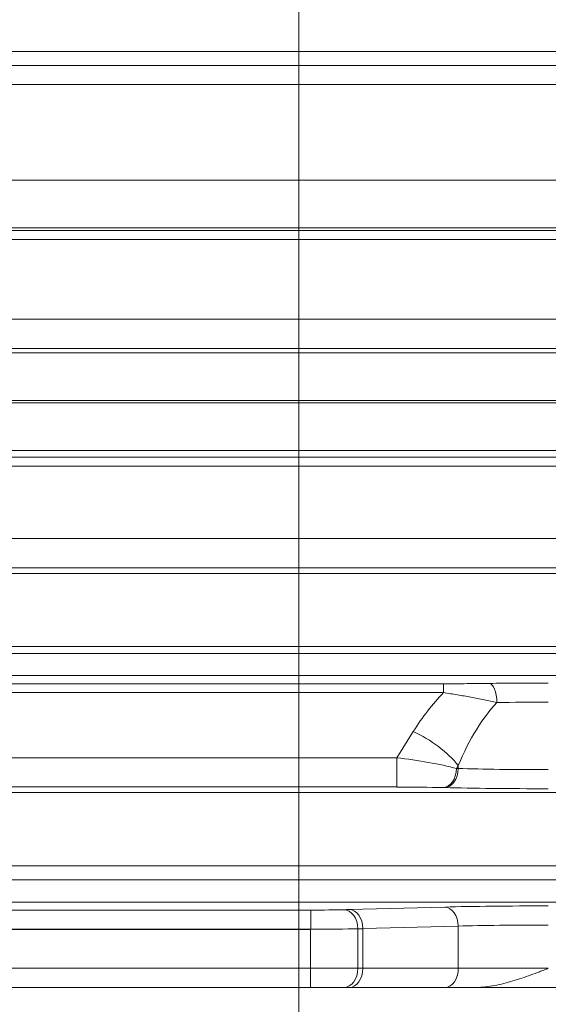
# Model space of a CAD drawing. Header units: millimetres. Extents: x 4 to 837, y 5 to 589.
# Tile 153 of 164: x 676 to 684, y 358 to 374. Entities that reach past the tile are written whole.
import ezdxf

# ---------------------------------------------------------------- set-up
doc = ezdxf.new("R2010")
doc.units = ezdxf.units.MM
doc.layers.add('1', color=7, linetype='Continuous', true_color=0xffffff)
doc.styles.add('ideas_simplex', font='simplex.shx')
doc.dimstyles.get("Standard").update_dxf_attribs({"dimtxt": 0.18, "dimasz": 0.18, "dimexe": 0.18, "dimexo": 0.0625, "dimgap": 0.09, "dimtad": 0, "dimtih": 1, "dimtoh": 1, "dimdec": 4, "dimzin": 0, "dimdsep": 46, "dimtxsty": 'Standard', "dimcen": 0.09, "dimadec": 0, "dimazin": 0, "dimtfac": 1, "dimtdec": 4, "dimtofl": 0, "dimtmove": 0, "dimatfit": 3, "dimfxl": 1, "dimtolj": 1, "dimtzin": 0, "dimarcsym": 0})

# ---------------------------------------------------------------- blocks, each defined once
blk = doc.blocks.new('_U12')
at = {"layer": '1', "color": 87, "lineweight": 25}
for p, q in [((656.844525, 410.817952), (655.344525, 410.817952)), ((655.344525, 410.817952), (655.344525, 405.192952)), ((672.519525, 410.817952), (671.019525, 410.817952)), ((672.519525, 405.192952), (672.519525, 410.817952)), ((655.344525, 405.192952), (656.844525, 405.192952)), ((671.019525, 405.192952), (672.519525, 405.192952))]:
    blk.add_line(p, q, dxfattribs=at)
at = {"layer": '1', "color": 152, "lineweight": 13}
for p, q in [((638.972542, 361.359267), (638.972542, 405.692952)), ((688.891509, 324.359267), (688.891509, 405.692952))]:
    blk.add_line(p, q, dxfattribs=at)
at = {"layer": '1', "color": 27, "lineweight": 13}
blk.add_line((688.891509, 403.692952), (638.972542, 403.692952), dxfattribs=at)
at = {"layer": '1', "color": 27, "lineweight": 18}
for points in [[(638.972542, 403.692952), (641.97254, 404.221933), (641.972544, 403.163971)], [(688.891509, 403.692952), (685.891511, 403.163971), (685.891507, 404.221933)]]:
    blk.add_solid(points, dxfattribs=at)
at = {"layer": '1', "color": 87, "linetype": 'Continuous', "lineweight": 25, "char_height": 3, "attachment_point": 7, "rotation": 360, "line_spacing_factor": 1.204819, "style": 'ideas_simplex'}
for s, insert in [('\\W1.2109;49,92', (656.816025, 412.952952)), ('\\W1.2715;1.965', (656.816025, 405.640452))]:
    blk.add_mtext(s, dxfattribs=dict(at, insert=insert))
blk = doc.blocks.new('_U13')
at = {"layer": '1', "color": 87, "lineweight": 25}
for p, q in [((660.649227, 393.563209), (659.149227, 393.563209)), ((659.149227, 393.563209), (659.149227, 387.938209)), ((673.354227, 393.563209), (671.854227, 393.563209)), ((673.354227, 387.938209), (673.354227, 393.563209)), ((659.149227, 387.938209), (660.649227, 387.938209)), ((671.854227, 387.938209), (673.354227, 387.938209))]:
    blk.add_line(p, q, dxfattribs=at)
at = {"layer": '1', "color": 152, "lineweight": 13}
for p, q in [((680.052674, 333.198102), (680.052674, 388.438209)), ((697.730343, 333.198102), (697.730343, 388.438209))]:
    blk.add_line(p, q, dxfattribs=at)
at = {"layer": '1', "color": 27, "lineweight": 13}
blk.add_line((697.730343, 386.438209), (659.149227, 386.438209), dxfattribs=at)
at = {"layer": '1', "color": 27, "lineweight": 18}
for points in [[(680.052674, 386.438209), (683.052672, 386.96719), (683.052676, 385.909228)], [(697.730343, 386.438209), (694.730345, 385.909228), (694.730341, 386.96719)]]:
    blk.add_solid(points, dxfattribs=at)
at = {"layer": '1', "color": 87, "linetype": 'Continuous', "lineweight": 25, "char_height": 3, "attachment_point": 7, "line_spacing_factor": 1.204819, "style": 'ideas_simplex'}
for s, insert in [('\\W1.3508;17,7', (660.620727, 395.698209)), ('\\W1.2865;.696', (660.620727, 388.385709))]:
    blk.add_mtext(s, dxfattribs=dict(at, insert=insert))

msp = doc.modelspace()

# ---------------------------------------------------------------- linework, layer by layer
at = {"layer": '1', "color": 143, "linetype": 'Continuous', "lineweight": 18}
for p, q in [((669.861, 373.359), (707.922, 373.359)), ((680.234, 359.571), (680.237, 359.573)), ((680.234, 358.659), (645.534, 358.659)), ((680.756, 358.659), (680.234, 358.659)), ((680.844, 358.659), (680.756, 358.659)), ((682.344, 358.659), (680.844, 358.659)), ((682.834, 358.659), (682.344, 358.659))]:
    msp.add_line(p, q, dxfattribs=at)
at = {"layer": '1', "color": 143, "linetype": 'Continuous', "lineweight": 13}
for p, q in [((670.854, 373.138), (706.929, 373.138)), ((706.929, 372.839), (670.854, 372.839)), ((669.783, 371.34), (708, 371.34)), ((708.231, 370.59), (669.552, 370.59)), ((670.774, 370.546), (707.009, 370.546)), ((707.009, 370.406), (670.774, 370.406)), ((670.807, 369.153), (706.976, 369.153)), ((669.794, 368.628), (707.989, 368.628)), ((706.976, 368.693), (670.807, 368.693)), ((707.717, 367.879), (670.066, 367.879)), ((670.069, 367.84), (707.714, 367.84)), ((707.945, 367.09), (669.838, 367.09)), ((670.868, 366.987), (706.915, 366.987)), ((706.915, 366.847), (670.868, 366.847)), ((670.898, 365.71), (706.885, 365.71)), ((669.967, 365.161), (707.816, 365.161)), ((706.885, 365.25), (670.898, 365.25)), ((707.544, 364.012), (670.239, 364.012)), ((670.242, 363.906), (707.541, 363.906)), ((707.745, 363.556), (670.038, 363.556)), ((670.847, 363.429), (682.322, 363.429)), ((682.322, 363.289), (670.847, 363.289)), ((682.322, 363.289), (682.322, 363.429)), ((681.59, 362.266), (681.849, 362.677)), ((670.631, 362.266), (681.59, 362.266)), ((681.59, 361.807), (681.59, 362.266)), ((682.556, 362.144), (682.527, 362.098)), ((682.527, 362.098), (682.556, 362.097)), ((682.556, 362.097), (682.556, 362.144)), ((681.59, 361.807), (670.631, 361.807)), ((682.344, 361.797), (682.315, 361.798)), ((668.529, 361.718), (709.254, 361.718)), ((709.003, 360.568), (668.78, 360.568)), ((668.767, 360.347), (709.016, 360.347)), ((709.234, 359.997), (668.55, 359.997)), ((680.844, 359.882), (682.344, 359.921)), ((657.175, 359.873), (680.237, 359.873)), ((680.979, 359.58), (680.979, 358.959)), ((682.556, 359.621), (681.056, 359.582)), ((681.056, 358.959), (681.056, 359.582)), ((682.556, 358.959), (682.556, 359.621)), ((680.234, 359.571), (640.168, 359.571)), ((680.237, 359.575), (657.175, 359.575)), ((680.234, 358.959), (680.234, 359.571)), ((645.534, 358.959), (680.234, 358.959)), ((680.234, 358.659), (680.234, 358.959)), ((680.234, 358.959), (680.979, 358.959)), ((680.979, 358.959), (681.056, 358.959)), ((681.056, 358.959), (682.556, 358.959)), ((682.556, 358.959), (683.97, 358.959)), ((682.834, 358.659), (694.949, 358.659))]:
    msp.add_line(p, q, dxfattribs=at)
for centre, major_axis, ratio, start_param, end_param in [((683.97, 359.31), (0, -4.762), 0.629991, 3.723257, 3.926991), ((683.97, 363.379), (-2.3, 0), 0.026186, 4.712389, 5.127804), ((683.042, 363.134), (0.003, -0.3), 0.403547, 1.566135, 3.112979), ((683.97, 358.777), (0, -4.762), 0.419994, 3.557008, 3.926991), ((683.97, 363.079), (-2, 0), 0.030114, 4.712389, 5.127804), ((681.849, 362.144), (0.846, -0.533), 0.470381, 0.929444, 1.858888), ((681.812, 362.085), (-1.081, 0.157), 0.138573, 4.009587, 4.939031), ((682.315, 362.098), (-0.008, -0.3), 0.706986, 0.037022, 1.589307), ((682.344, 362.097), (-0.008, -0.3), 0.706986, 0.037022, 1.589307), ((683.97, 362.14), (-2, 0), 0.030114, 0.785398, 1.570796), ((681.812, 361.785), (-0.824, 0.006), 0.024921, 4.055579, 4.985023), ((683.97, 361.84), (-2.3, 0), 0.026186, 0.785398, 1.570796), ((683.97, 359.879), (-2.3, 0), 0.026186, 4.712389, 5.497787), ((682.344, 359.621), (0.008, -0.3), 0.706986, 1.552285, 3.104571), ((680.234, 359.892), (-0.7, 0), 0.026186, 1.575023, 2.411865), ((682.47, 359.839), (-2.3, 0), 0.026186, 5.497787, 5.553457), ((680.756, 359.58), (0.009, -0.3), 0.745214, 1.548982, 3.102326), ((680.844, 359.582), (0.008, -0.3), 0.706986, 1.552285, 3.104571), ((680.234, 359.592), (-1, 0), 0.01833, 1.573755, 2.411865), ((682.47, 359.539), (-2, 0), 0.030114, 5.497788, 5.553458), ((683.97, 359.579), (-2, 0), 0.030114, 4.712389, 5.497787), ((680.756, 358.959), (0, 0.3), 0.745356, 3.141593, 4.712389), ((680.844, 358.959), (0, 0.3), 0.707107, 3.141593, 4.712389), ((682.344, 358.959), (0, 0.3), 0.707107, 3.141593, 4.712389)]:
    msp.add_ellipse(centre, major_axis=major_axis, ratio=ratio, start_param=start_param, end_param=end_param, dxfattribs=at)
for points, knots in [([(682.322, 363.429), (682.353, 363.429), (682.385, 363.429), (682.447, 363.429), (682.479, 363.429), (682.572, 363.429), (682.632, 363.43), (682.811, 363.431), (682.927, 363.432), (683.042, 363.434)], [0, 0, 0, 0, 0.125, 0.125, 0.25, 0.25, 0.5, 0.5, 1, 1, 1, 1]), ([(683.163, 363.134), (683.031, 363.164), (682.895, 363.192), (682.685, 363.231), (682.614, 363.243), (682.505, 363.261), (682.468, 363.267), (682.395, 363.278), (682.358, 363.284), (682.322, 363.289)], [0, 0, 0, 0, 0.5, 0.5, 0.75, 0.75, 0.875, 0.875, 1, 1, 1, 1])]:
    msp.add_open_spline(points, degree=3, knots=knots, dxfattribs=at)
at = {"layer": '1', "color": 143, "linetype": 'Continuous', "lineweight": 18}
for points, knots in [([(680.237, 359.873), (680.237, 359.872), (680.237, 359.864), (680.237, 359.833), (680.237, 359.811), (680.237, 359.756), (680.237, 359.723), (680.237, 359.652), (680.237, 359.613), (680.237, 359.575)], [0, 0, 0, 0, 0.25, 0.25, 0.5, 0.5, 0.75, 0.75, 1, 1, 1, 1]), ([(683.97, 358.959), (683.959, 358.955), (683.947, 358.95), (683.924, 358.941), (683.89, 358.928), (683.809, 358.897), (683.74, 358.871), (683.601, 358.82), (683.508, 358.788), (683.366, 358.746), (683.319, 358.732), (683.223, 358.708), (683.175, 358.698), (683.079, 358.68), (683.031, 358.672), (682.933, 358.662), (682.884, 358.659), (682.834, 358.659)], [0, 0, 0, 0, 0.03125, 0.03125, 0.0625, 0.125, 0.25, 0.25, 0.5, 0.5, 0.625, 0.625, 0.75, 0.75, 0.875, 0.875, 1, 1, 1, 1])]:
    msp.add_open_spline(points, degree=3, knots=knots, dxfattribs=at)
msp.add_open_spline([(680.237, 359.573), (680.237, 359.574), (680.237, 359.574), (680.237, 359.575)], degree=3, dxfattribs=at)

# ---------------------------------------------------------------- dimensions: what is measured, and where the dimension line sits
at = {"layer": '1', "color": 87, "linetype": 'Continuous', "lineweight": 25}
dim = msp.add_linear_dim(base=(688.892, 403.693), p1=(638.973, 348.755), p2=(688.892, 321.859), angle=180, text='<>\\P[\\C87;{\\H1.00x;\\Fsimplex.shx;1.965\\Fsimplex.shx;}\\C87; ]', dimstyle='Standard', override={"dimtxt": 3, "dimasz": 3, "dimexe": 2, "dimexo": 2.5, "dimgap": 1.5, "dimtad": 1, "dimtih": 0, "dimtoh": 0, "dimdec": 2, "dimlfac": 1, "dimzin": 8, "dimdsep": 44, "dimlunit": 2, "dimtxsty": 'ideas_simplex', "dimsah": 1, "dimse1": 0, "dimse2": 0, "dimsd1": 0, "dimsd2": 0, "dimclrd": 27, "dimclre": 152, "dimclrt": 87, "dimtol": 0, "dimtm": -0.1, "dimtfac": 0.5, "dimtdec": 2, "dimtofl": 1, "dimtmove": 0, "dimtzin": 8, "dimlwd": 13, "dimlwe": 13}, dxfattribs=at)
dim.commit()
dim.dimension.update_dxf_attribs({"geometry": '_U12', "text_midpoint": (663.932, 403.693), "dimtype": 160})
dim = msp.add_linear_dim(base=(680.053, 386.438), p1=(697.73, 330.698), p2=(680.053, 330.698), text='<>\\P[\\C87;{\\H1.00x;\\Fsimplex.shx;.696\\Fsimplex.shx;}\\C87; ]', dimstyle='Standard', override={"dimtxt": 3, "dimasz": 3, "dimexe": 2, "dimexo": 2.5, "dimgap": 1.5, "dimtad": 1, "dimtih": 1, "dimtoh": 0, "dimdec": 1, "dimlfac": 1, "dimzin": 8, "dimdsep": 44, "dimlunit": 2, "dimtxsty": 'ideas_simplex', "dimsah": 1, "dimse1": 0, "dimse2": 0, "dimsd1": 0, "dimsd2": 0, "dimclrd": 27, "dimclre": 152, "dimclrt": 87, "dimtol": 0, "dimtm": -0.1, "dimtfac": 0.5, "dimtdec": 2, "dimtofl": 1, "dimtmove": 0, "dimtzin": 8, "dimlwd": 13, "dimlwe": 13}, dxfattribs=at)
dim.commit()
dim.dimension.update_dxf_attribs({"geometry": '_U13', "text_midpoint": (655.91, 386.438), "dimtype": 160})

doc.saveas('drawing.dxf')
